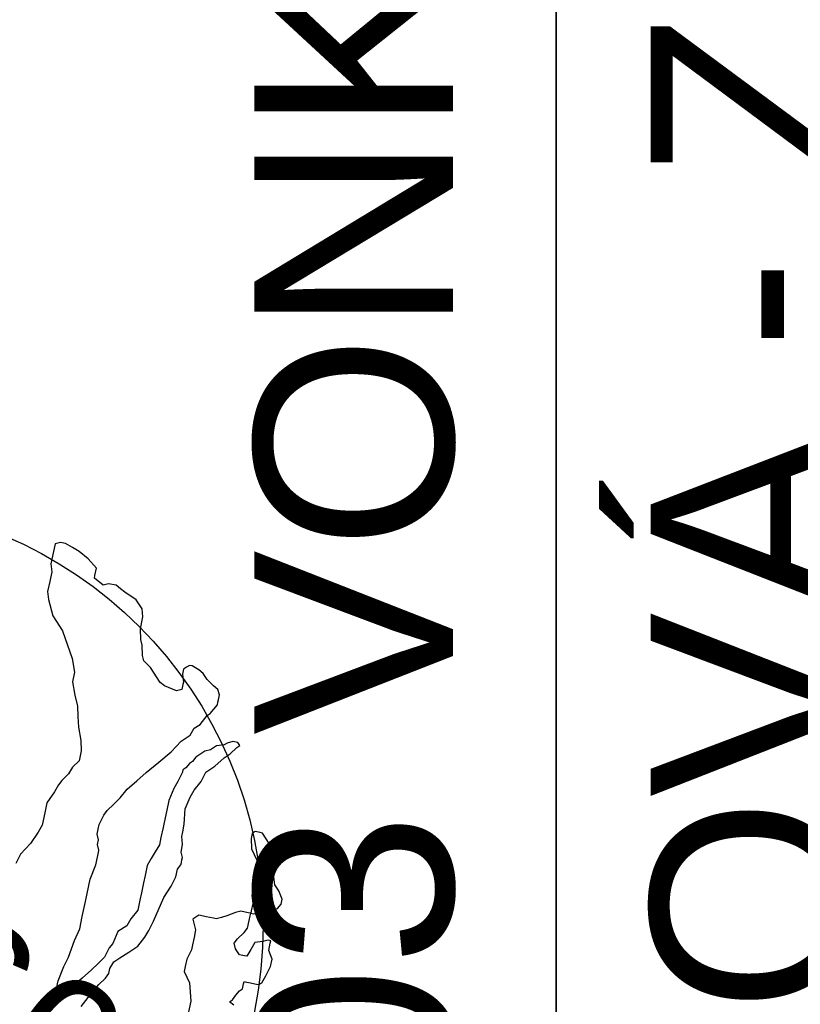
# Model space of a CAD drawing. Extents: x 4743276 to 9726129, y -4307434 to -1665362.
# Tile 102 of 121: x 4864143 to 4867288, y -1801582 to -1797615. Entities that reach past the tile are written whole.
import ezdxf
from ezdxf.enums import TextEntityAlignment as Align

# ---------------------------------------------------------------- set-up
doc = ezdxf.new("R2010")
doc.units = 0
doc.header["$MEASUREMENT"] = 0
doc.layers.get('0').update_dxf_attribs({"linetype": 'CONTINUOUS'})
doc.layers.get('Defpoints').update_dxf_attribs({"color": 61, "linetype": 'CONTINUOUS'})
for name, color, linetype in [('-_48_-', 76, 'CONTINUOUS'), ('TENKÁ', 7, 'CONTINUOUS'), ('Výšky', 64, 'CONTINUOUS'), ('ZARIADOVACIE', 144, 'CONTINUOUS')]:
    doc.layers.add(name, color=color, linetype=linetype)
doc.styles.add('MONOTXT', font='MONOTXT', dxfattribs={"height": 0.2})
doc.styles.add('styl1', font='arial.ttf')
doc.styles.add('Style-Arial', font='arial.ttf')
doc.dimstyles.new('STANDARD 200', dxfattribs={"dimtxt": 600, "dimasz": 700, "dimexe": 10, "dimexo": 200, "dimgap": 100, "dimtad": 1, "dimdsep": 46, "dimlunit": 6, "dimtxsty": 'Style-Arial', "dimblk": 'ARCHTICK', "dimblk1": 'OBLIQUE', "dimblk2": 'ARCHTICK', "dimcen": 2.5, "dimse1": 1, "dimse2": 1, "dimadec": 0, "dimazin": 0, "dimtfac": 1, "dimtmove": 1, "dimatfit": 3, "dimldrblk": 'OBLIQUE', "dimfxl": 1, "dimtolj": 1, "dimtzin": 0, "dimarcsym": 0})

# ---------------------------------------------------------------- blocks, each defined once
blk = doc.blocks.new('St4b')
at = {"linetype": 'Continuous'}
for p, q in [((858.3, -469.8), (841, -475.7)), ((881.6, -469.8), (858.3, -469.8)), ((904.7, -469.8), (881.6, -469.8)), ((922.2, -464), (904.7, -469.8)), ((951.2, -464), (922.2, -464)), ((968.6, -464), (951.2, -464)), ((974.4, -475.7), (968.6, -464)), ((806.2, -493.1), (777.2, -522)), ((841, -475.7), (806.2, -493.1)), ((968.6, -504.6), (974.4, -487.3)), ((974.4, -487.3), (974.4, -475.7)), ((962.8, -522), (968.6, -504.6)), ((255.2, -533.7), (232, -527.9)), ((284.2, -551), (255.2, -533.7)), ((777.2, -522), (719.2, -556.8)), ((951.2, -545.2), (962.8, -522)), ((313.2, -562.7), (284.2, -551)), ((330.6, -568.5), (313.2, -562.7)), ((719.2, -556.8), (690.2, -568.5)), ((933.8, -568.5), (951.2, -545.2)), ((359.6, -568.5), (330.6, -568.5)), ((382.8, -568.5), (359.6, -568.5)), ((411.8, -580.1), (382.8, -568.5)), ((429.1, -585.8), (411.8, -580.1)), ((440.8, -591.6), (429.1, -585.8)), ((638, -580.1), (614.8, -591.6)), ((667, -568.5), (638, -580.1)), ((690.2, -568.5), (667, -568.5)), ((899, -591.6), (910.6, -568.5)), ((910.6, -568.5), (916.4, -568.5)), ((916.4, -568.5), (933.8, -568.5)), ((458.2, -603.2), (440.8, -591.6)), ((475.6, -609), (458.2, -603.2)), ((493, -620.7), (475.6, -609)), ((568.4, -603.2), (539.4, -614.9)), ((591.6, -597.4), (568.4, -603.2)), ((614.8, -591.6), (591.6, -597.4)), ((904.7, -603.2), (899, -591.6)), ((904.7, -620.7), (904.7, -603.2)), ((516.2, -620.7), (493, -620.7)), ((539.4, -614.9), (516.2, -620.7)), ((893.2, -643.8), (899, -632.2)), ((899, -632.2), (904.7, -620.7)), ((881.6, -672.8), (893.2, -643.8)), ((864.2, -690.2), (881.6, -672.8)), ((-63.8, -684.4), (-52.2, -678.6)), ((-52.2, -690.2), (-63.8, -684.4)), ((-52.2, -678.6), (-40.6, -678.6)), ((-40.6, -701.9), (-52.2, -690.2)), ((-40.6, -678.6), (-11.6, -678.6)), ((-11.6, -678.6), (23.2, -684.4)), ((23.2, -684.4), (46.4, -690.2)), ((46.4, -690.2), (87, -696)), ((87, -696), (116, -701.9)), ((324.8, -701.9), (336.4, -696)), ((336.4, -696), (348, -696)), ((348, -696), (359.6, -696)), ((359.6, -696), (382.8, -701.9)), ((794.6, -701.9), (817.7, -696)), ((817.7, -696), (835.2, -696)), ((835.2, -696), (846.8, -696)), ((846.8, -696), (864.2, -690.2)), ((-17.4, -713.4), (-40.6, -701.9)), ((5.8, -730.8), (-17.4, -713.4)), ((116, -701.9), (145, -701.9)), ((145, -701.9), (179.8, -701.9)), ((179.8, -701.9), (232, -701.9)), ((232, -701.9), (266.8, -707.7)), ((266.8, -707.7), (295.8, -707.7)), ((295.8, -707.7), (301.6, -707.7)), ((301.6, -707.7), (313.2, -701.9)), ((313.2, -701.9), (324.8, -701.9)), ((382.8, -701.9), (394.4, -707.7)), ((394.4, -707.7), (411.8, -719.2)), ((411.8, -719.2), (429.1, -730.8)), ((736.6, -736.7), (748.2, -719.2)), ((748.2, -719.2), (759.8, -713.4)), ((759.8, -713.4), (783, -707.7)), ((783, -707.7), (794.6, -701.9)), ((-58, -742.5), (-34.8, -754.1)), ((29, -748.3), (5.8, -730.8)), ((429.1, -730.8), (452.4, -742.5)), ((452.4, -742.5), (475.6, -759.8)), ((707.6, -765.6), (736.6, -736.7)), ((-34.8, -754.1), (-11.6, -765.6)), ((-11.6, -765.6), (0, -771.4)), ((46.4, -759.8), (29, -748.3)), ((63.8, -771.4), (46.4, -759.8)), ((475.6, -759.8), (498.8, -777.2)), ((701.8, -777.2), (707.6, -765.6)), ((0, -771.4), (17.4, -783.1)), ((17.4, -783.1), (29, -788.9)), ((29, -788.9), (40.6, -788.9)), ((40.6, -788.9), (58, -794.7)), ((87, -777.2), (63.8, -771.4)), ((98.6, -783.1), (87, -777.2)), ((127.6, -788.9), (98.6, -783.1)), ((145, -806.2), (127.6, -788.9)), ((498.8, -777.2), (527.8, -800.4)), ((696, -806.2), (701.8, -777.2)), ((58, -794.7), (69.6, -806.2)), ((69.6, -806.2), (87, -823.7)), ((162.4, -812), (145, -806.2)), ((185.6, -823.7), (162.4, -812)), ((527.8, -800.4), (556.8, -823.7)), ((701.8, -817.9), (696, -806.2)), ((736.6, -812), (719.2, -817.9)), ((748.2, -812), (736.6, -812)), ((754, -817.9), (748.2, -812)), ((87, -823.7), (104.4, -841.1)), ((208.8, -823.7), (185.6, -823.7)), ((226.2, -823.7), (208.8, -823.7)), ((249.4, -823.7), (226.2, -823.7)), ((266.8, -823.7), (249.4, -823.7)), ((290, -823.7), (266.8, -823.7)), ((307.4, -829.5), (290, -823.7)), ((324.8, -835.3), (307.4, -829.5)), ((342.2, -841.1), (324.8, -835.3)), ((556.8, -823.7), (585.8, -841.1)), ((713.4, -817.9), (701.8, -817.9)), ((719.2, -817.9), (713.4, -817.9)), ((759.8, -823.7), (754, -817.9)), ((754, -846.8), (759.8, -829.5)), ((759.8, -829.5), (759.8, -823.7)), ((104.4, -841.1), (127.6, -852.6)), ((127.6, -852.6), (145, -858.4)), ((145, -858.4), (168.2, -864.2)), ((359.6, -841.1), (342.2, -841.1)), ((382.8, -841.1), (359.6, -841.1)), ((394.4, -841.1), (382.8, -841.1)), ((423.4, -841.1), (394.4, -841.1)), ((446.6, -841.1), (423.4, -841.1)), ((475.6, -846.8), (446.6, -841.1)), ((493, -852.6), (475.6, -846.8)), ((516.2, -858.4), (493, -852.6)), ((522, -858.4), (516.2, -858.4)), ((527.8, -864.2), (522, -858.4)), ((585.8, -841.1), (603.2, -858.4)), ((603.2, -858.4), (620.6, -864.2)), ((736.6, -870.1), (748.2, -858.4)), ((748.2, -858.4), (754, -846.8)), ((168.2, -864.2), (226.2, -875.9)), ((226.2, -875.9), (255.2, -887.4)), ((400.2, -887.4), (435, -881.7)), ((435, -881.7), (464, -887.4)), ((539.4, -870.1), (527.8, -864.2)), ((545.2, -875.9), (539.4, -870.1)), ((556.8, -881.7), (545.2, -875.9)), ((568.4, -893.2), (556.8, -881.7)), ((620.6, -864.2), (632.2, -875.9)), ((632.2, -875.9), (655.4, -887.4)), ((725, -887.4), (736.6, -870.1)), ((255.2, -887.4), (278.4, -893.2)), ((278.4, -893.2), (295.8, -893.2)), ((295.8, -893.2), (307.4, -899)), ((307.4, -899), (313.2, -899)), ((313.2, -899), (319, -899)), ((319, -899), (324.8, -899)), ((324.8, -899), (336.4, -893.2)), ((336.4, -893.2), (353.8, -893.2)), ((353.8, -893.2), (371.2, -887.4)), ((371.2, -887.4), (382.8, -887.4)), ((382.8, -887.4), (400.2, -887.4)), ((464, -887.4), (481.4, -893.2)), ((481.4, -893.2), (504.6, -904.9)), ((574.2, -899), (568.4, -893.2)), ((580, -910.7), (574.2, -899)), ((655.4, -887.4), (661.2, -893.2)), ((661.2, -893.2), (684.4, -904.9)), ((707.6, -904.9), (719.2, -899)), ((719.2, -899), (725, -887.4)), ((504.6, -904.9), (527.8, -910.7)), ((527.8, -910.7), (545.2, -928)), ((591.6, -922.3), (580, -910.7)), ((597.4, -939.6), (591.6, -922.3)), ((684.4, -904.9), (690.2, -904.9)), ((690.2, -904.9), (696, -904.9)), ((696, -904.9), (707.6, -904.9)), ((545.2, -928), (568.4, -945.4)), ((568.4, -945.4), (580, -957.1)), ((603.2, -945.4), (597.4, -939.6)), ((609, -957.1), (603.2, -945.4)), ((69.6, -957.1), (46.4, -974.4)), ((81.2, -957.1), (69.6, -957.1)), ((98.6, -957.1), (81.2, -957.1)), ((121.8, -962.9), (98.6, -957.1)), ((133.4, -962.9), (121.8, -962.9)), ((150.8, -962.9), (133.4, -962.9)), ((168.2, -962.9), (150.8, -962.9)), ((179.8, -957.1), (168.2, -962.9)), ((191.4, -951.2), (179.8, -957.1)), ((203, -962.9), (191.4, -951.2)), ((203, -974.4), (203, -962.9)), ((580, -957.1), (597.4, -968.7)), ((597.4, -968.7), (603.2, -974.4)), ((603.2, -974.4), (609, -968.7)), ((609, -968.7), (609, -957.1)), ((5.8, -986), (-40.6, -986)), ((46.4, -974.4), (5.8, -986)), ((203, -980.2), (203, -974.4)), ((203, -997.7), (203, -980.2)), ((203, -1003.5), (203, -997.7)), ((208.8, -1015), (203, -1003.5)), ((214.6, -1026.6), (208.8, -1015)), ((226.2, -1044.1), (214.6, -1026.6)), ((133.4, -1073), (145, -1061.4)), ((145, -1061.4), (156.6, -1055.7)), ((156.6, -1055.7), (168.2, -1061.4)), ((168.2, -1061.4), (185.6, -1073)), ((232, -1055.7), (226.2, -1044.1)), ((232, -1073), (232, -1055.7)), ((377, -1049.9), (353.8, -1067.2)), ((400.2, -1044.1), (377, -1049.9)), ((411.8, -1044.1), (400.2, -1044.1)), ((417.6, -1049.9), (411.8, -1044.1)), ((417.6, -1061.4), (417.6, -1049.9)), ((417.6, -1067.2), (417.6, -1061.4)), ((17.4, -1084.7), (23.2, -1073)), ((23.2, -1073), (29, -1078.9)), ((29, -1078.9), (40.6, -1084.7)), ((40.6, -1084.7), (52.2, -1090.5)), ((133.4, -1084.7), (133.4, -1073)), ((133.4, -1090.5), (133.4, -1084.7)), ((185.6, -1073), (197.2, -1078.9)), ((197.2, -1078.9), (214.6, -1078.9)), ((214.6, -1078.9), (226.2, -1078.9)), ((226.2, -1078.9), (232, -1078.9)), ((232, -1078.9), (232, -1073)), ((237.8, -1078.9), (232, -1078.9)), ((232, -1078.9), (232, -1084.7)), ((232, -1084.7), (237.8, -1102)), ((255.2, -1078.9), (237.8, -1078.9)), ((272.6, -1073), (255.2, -1078.9)), ((284.2, -1073), (272.6, -1073)), ((301.6, -1078.9), (284.2, -1073)), ((324.8, -1078.9), (301.6, -1078.9)), ((342.2, -1073), (324.8, -1078.9)), ((353.8, -1067.2), (342.2, -1073)), ((388.6, -1096.3), (417.6, -1067.2)), ((52.2, -1090.5), (58, -1096.3)), ((58, -1096.3), (69.6, -1096.3)), ((69.6, -1096.3), (75.4, -1096.3)), ((75.4, -1096.3), (75.4, -1102)), ((75.4, -1102), (75.4, -1107.8)), ((150.8, -1096.3), (133.4, -1090.5)), ((168.2, -1102), (150.8, -1096.3)), ((174, -1119.4), (168.2, -1102)), ((237.8, -1102), (243.6, -1119.4)), ((377, -1107.8), (388.6, -1096.3)), ((75.4, -1107.8), (75.4, -1125.2)), ((75.4, -1125.2), (75.4, -1131.1)), ((179.8, -1131.1), (174, -1119.4)), ((243.6, -1119.4), (249.4, -1125.2)), ((249.4, -1125.2), (255.2, -1136.9)), ((295.8, -1131.1), (307.4, -1119.4)), ((307.4, -1119.4), (324.8, -1113.6)), ((324.8, -1113.6), (342.2, -1113.6)), ((342.2, -1113.6), (359.6, -1113.6)), ((359.6, -1113.6), (377, -1107.8)), ((75.4, -1131.1), (81.2, -1136.9)), ((81.2, -1136.9), (98.6, -1142.6)), ((98.6, -1142.6), (121.8, -1148.4)), ((121.8, -1148.4), (139.2, -1148.4)), ((139.2, -1148.4), (156.6, -1136.9)), ((156.6, -1136.9), (174, -1136.9)), ((174, -1136.9), (179.8, -1136.9)), ((179.8, -1136.9), (179.8, -1131.1)), ((255.2, -1136.9), (266.8, -1142.6)), ((266.8, -1142.6), (278.4, -1142.6)), ((278.4, -1142.6), (295.8, -1131.1))]:
    blk.add_line(p, q, dxfattribs=at)
blk = doc.blocks.new('_ArchTick')
at = {"color": 0, "linetype": 'ByBlock', "const_width": 0.15}
blk.add_lwpolyline([(-0.5, -0.5), (0.5, 0.5)], dxfattribs=at)
blk = doc.blocks.new('*D41313')
at = {"layer": 'Defpoints', "color": 0}
for p in [(4868313.8, -1788360.5), (4857372, -1820250.5), (4868313.8, -1820250.5)]:
    blk.add_point(p, dxfattribs=at)
at = {"layer": 'ZARIADOVACIE', "color": 0, "lineweight": -2}
blk.add_line((4857372, -1788360.5), (4857372, -1820250.5), dxfattribs=at)
at = {"layer": 'ZARIADOVACIE', "color": 0, "linetype": 'ByBlock', "lineweight": -2, "xscale": 700, "yscale": 700, "zscale": 700}
for p, rotation in [((4857372, -1788360.5), 90), ((4857372, -1820250.5), 270)]:
    blk.add_blockref('_ArchTick', p, dxfattribs=dict(at, rotation=rotation))
at = {"layer": 'ZARIADOVACIE', "color": 0, "insert": (4856946.5, -1805117.5), "char_height": 600, "attachment_point": 5, "rotation": 90, "style": 'Style-Arial'}
blk.add_mtext('\\A1;31ﾠ890', dxfattribs=at)
blk = doc.blocks.new('_OBLIQUE')
at = {"color": 0, "linetype": 'ByBlock'}
blk.add_line((-0.5, -0.5), (0.5, 0.5), dxfattribs=at)

msp = doc.modelspace()

# ---------------------------------------------------------------- linework, layer by layer
at = {"layer": 'Defpoints', "color": 2}
msp.add_circle((4863418.228, -1801265.774), 1705.16, dxfattribs=at)
at = {"layer": 'TENKÁ', "color": 30, "lineweight": 35, "ltscale": 0.25}
msp.add_line((4866304.5, -1794405), (4866304.5, -1804613.5), dxfattribs=at)

# ---------------------------------------------------------------- block references
at = {"layer": '-_48_-', "xscale": 1.755, "yscale": 1.755, "zscale": 1.755, "rotation": 78.06180323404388}
msp.add_blockref('St4b', (4863137.167, -1801222.02), dxfattribs=at)

# ---------------------------------------------------------------- texts
at = {"layer": 'TENKÁ', "color": 30, "lineweight": 35, "ltscale": 0.25, "style": 'styl1'}
for s, p in [('SO-503 VONK. KANALIZÁCIA ', (4865888.935, -1804659.009)), ('DAŽĎOVÁ - ZO STRIECH', (4867485.435, -1804659.009))]:
    msp.add_text(s, height=800, rotation=90, dxfattribs=at).set_placement(p)
at = {"layer": 'Výšky', "linetype": 'Continuous', "style": 'MONOTXT'}
msp.add_text('260.17', height=500, rotation=326, dxfattribs=at).set_placement((4864356.741, -1802056.96), align=Align.CENTER)

# ---------------------------------------------------------------- dimensions: what is measured, and where the dimension line sits
at = {"layer": 'ZARIADOVACIE', "color": 7}
dim = msp.add_linear_dim(base=(4857372, -1820250.548), p1=(4868313.799, -1788360.548), p2=(4868313.799, -1820250.548), angle=270, dimstyle='STANDARD 200', override={"dimtxsty": 'Style-Arial', "dimldrblk": 'OBLIQUE'}, dxfattribs=at)
dim.commit()
dim.dimension.update_dxf_attribs({"geometry": '*D41313', "text_midpoint": (4857353, -1805117.5), "dimtype": 160})

doc.saveas('drawing.dxf')
